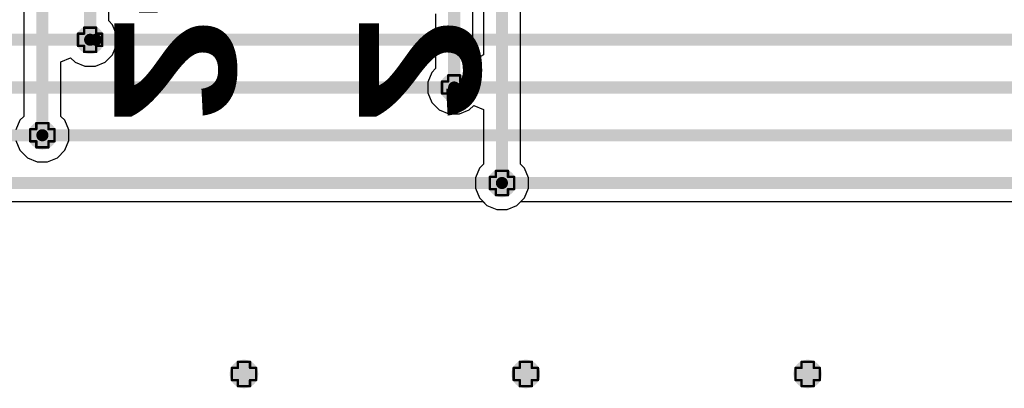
# Model space of a CAD drawing. Header units: inches. Extents: x -0.1 to 10.2, y 0 to 6.5.
# Tile 73 of 95: x 3.107 to 3.918, y 1.071 to 1.375. Entities that reach past the tile are written whole.
import ezdxf

# ---------------------------------------------------------------- set-up
doc = ezdxf.new("R2010")
doc.units = ezdxf.units.IN
doc.header["$MEASUREMENT"] = 0
for name, color, linetype in [('Bottom Layer', 5, 'Continuous'), ('Bottom Overlay', 54, 'Continuous'), ('Drill Drawing', 1, 'Continuous'), ('Top Layer', 1, 'Continuous'), ('Via Holes', 16, 'Continuous')]:
    doc.layers.add(name, color=color, linetype=linetype)
doc.styles.add('Arial Black_Bold', font='txt', dxfattribs={"height": 0.2})

msp = doc.modelspace()

# ---------------------------------------------------------------- hatches: boundary and pattern name
at = {"layer": 'Bottom Layer'}
h = msp.add_hatch(color=5, dxfattribs=at)
edge = h.paths.add_edge_path()
edge.add_arc((3.16457, 1.35827), 0.01181, 0, 360)
h = msp.add_hatch(color=5, dxfattribs=at)
edge = h.paths.add_edge_path()
edge.add_arc((3.46457, 1.3189), 0.01181, 0, 360)
h = msp.add_hatch(color=5, dxfattribs=at)
edge = h.paths.add_edge_path()
edge.add_arc((3.1252, 1.27953), 0.01181, 0, 360)
h = msp.add_hatch(color=5, dxfattribs=at)
edge = h.paths.add_edge_path()
edge.add_arc((3.50394, 1.24016), 0.01181, 0, 360)
h = msp.add_hatch(color=5, dxfattribs=at)
edge = h.paths.add_edge_path()
edge.add_arc((3.29134, 1.08268), 0.01181, 0, 360)
h = msp.add_hatch(color=5, dxfattribs=at)
edge = h.paths.add_edge_path()
edge.add_arc((3.52362, 1.08268), 0.01181, 0, 360)
h = msp.add_hatch(color=5, dxfattribs=at)
edge = h.paths.add_edge_path()
edge.add_arc((3.75591, 1.08268), 0.01181, 0, 360)
at = {"layer": 'Top Layer'}
h = msp.add_hatch(color=1, dxfattribs=at)
edge = h.paths.add_edge_path()
edge.add_arc((3.16457, 1.35827), 0.01181, 0, 360)
h = msp.add_hatch(color=1, dxfattribs=at)
edge = h.paths.add_edge_path()
edge.add_arc((3.46457, 1.3189), 0.01181, 0, 360)
h = msp.add_hatch(color=1, dxfattribs=at)
edge = h.paths.add_edge_path()
edge.add_arc((3.1252, 1.27953), 0.01181, 0, 360)
h = msp.add_hatch(color=1, dxfattribs=at)
edge = h.paths.add_edge_path()
edge.add_arc((3.50394, 1.24016), 0.01181, 0, 360)
h = msp.add_hatch(color=1, dxfattribs=at)
edge = h.paths.add_edge_path()
edge.add_arc((3.29134, 1.08268), 0.01181, 0, 360)
h = msp.add_hatch(color=1, dxfattribs=at)
edge = h.paths.add_edge_path()
edge.add_arc((3.52362, 1.08268), 0.01181, 0, 360)
h = msp.add_hatch(color=1, dxfattribs=at)
edge = h.paths.add_edge_path()
edge.add_arc((3.75591, 1.08268), 0.01181, 0, 360)
at = {"layer": 'Via Holes'}
h = msp.add_hatch(color=7, dxfattribs=at)
edge = h.paths.add_edge_path()
edge.add_arc((3.16457, 1.35827), 0.00591, 0, 360)
h = msp.add_hatch(color=7, dxfattribs=at)
edge = h.paths.add_edge_path()
edge.add_arc((3.46457, 1.3189), 0.00591, 0, 360)
h = msp.add_hatch(color=7, dxfattribs=at)
edge = h.paths.add_edge_path()
edge.add_arc((3.1252, 1.27953), 0.00591, 0, 360)
h = msp.add_hatch(color=7, dxfattribs=at)
edge = h.paths.add_edge_path()
edge.add_arc((3.50394, 1.24016), 0.00591, 0, 360)
h = msp.add_hatch(color=7, dxfattribs=at)
edge = h.paths.add_edge_path()
edge.add_arc((3.29134, 1.08268), 0.00591, 0, 360)
h = msp.add_hatch(color=7, dxfattribs=at)
edge = h.paths.add_edge_path()
edge.add_arc((3.52362, 1.08268), 0.00591, 0, 360)
h = msp.add_hatch(color=7, dxfattribs=at)
edge = h.paths.add_edge_path()
edge.add_arc((3.75591, 1.08268), 0.00591, 0, 360)

# ---------------------------------------------------------------- linework, layer by layer
at = {"layer": 'Bottom Layer'}
for p, q in [((3.1099, 1.88583), (3.1099, 1.29508)), ((3.48864, 1.88583), (3.48864, 1.34576)), ((3.51923, 1.25571), (3.51923, 1.88583)), ((3.47986, 1.342), (3.47986, 1.78346)), ((3.17986, 1.37382), (3.17986, 1.41892)), ((3.44927, 1.37955), (3.44927, 1.33445)), ((3.18306, 1.37062), (3.17986, 1.37382)), ((3.18638, 1.36261), (3.18306, 1.37062)), ((3.18638, 1.35393), (3.18638, 1.36261)), ((3.18306, 1.34591), (3.18638, 1.35393)), ((3.14049, 1.34018), (3.14849, 1.3435)), ((3.14049, 1.29508), (3.14049, 1.34018)), ((3.14849, 1.3435), (3.15221, 1.33978)), ((3.15221, 1.33978), (3.16023, 1.33646)), ((3.16891, 1.33646), (3.17692, 1.33978)), ((3.17692, 1.33978), (3.18306, 1.34591)), ((3.48064, 1.34148), (3.47986, 1.342)), ((3.48864, 1.34576), (3.48064, 1.34148)), ((3.16023, 1.33646), (3.16891, 1.33646)), ((3.44608, 1.33125), (3.44276, 1.32324)), ((3.44927, 1.33445), (3.44608, 1.33125)), ((3.44276, 1.32324), (3.44276, 1.31456)), ((3.44276, 1.31456), (3.44608, 1.30654)), ((3.44608, 1.30654), (3.45221, 1.30041)), ((3.45221, 1.30041), (3.46023, 1.29709)), ((3.4689, 1.29709), (3.47692, 1.30041)), ((3.47692, 1.30041), (3.48064, 1.30413)), ((3.48064, 1.30413), (3.48864, 1.30081)), ((3.48864, 1.30081), (3.48864, 1.25571)), ((3.10671, 1.29188), (3.10339, 1.28387)), ((3.1099, 1.29508), (3.10671, 1.29188)), ((3.14369, 1.29188), (3.14049, 1.29508)), ((3.14701, 1.28387), (3.14369, 1.29188)), ((3.46023, 1.29709), (3.4689, 1.29709)), ((3.14701, 1.27519), (3.14701, 1.28387)), ((3.10339, 1.27519), (3.10671, 1.26717)), ((3.14369, 1.26717), (3.14701, 1.27519)), ((3.10671, 1.26717), (3.11284, 1.26104)), ((3.13755, 1.26104), (3.14369, 1.26717)), ((3.11284, 1.26104), (3.12086, 1.25772)), ((3.12954, 1.25772), (3.13755, 1.26104)), ((3.12086, 1.25772), (3.12954, 1.25772)), ((3.48545, 1.25251), (3.48213, 1.2445)), ((3.48864, 1.25571), (3.48545, 1.25251)), ((3.52243, 1.25251), (3.51923, 1.25571)), ((3.52575, 1.2445), (3.52243, 1.25251)), ((3.48213, 1.2445), (3.48213, 1.23582)), ((3.52575, 1.23582), (3.52575, 1.2445)), ((3.48213, 1.23582), (3.48545, 1.2278)), ((3.52243, 1.2278), (3.52575, 1.23582)), ((3.48545, 1.2278), (3.49158, 1.22167)), ((3.51629, 1.22167), (3.52243, 1.2278)), ((3.49158, 1.22167), (3.4996, 1.21835)), ((3.4996, 1.21835), (3.50828, 1.21835)), ((3.50828, 1.21835), (3.51629, 1.22167))]:
    msp.add_line(p, q, dxfattribs=at)
at = {"layer": 'Bottom Layer', "const_width": 0.01}
for points in [[(3.1252, 1.27953), (3.1252, 1.88583)], [(3.50394, 1.24016), (3.50394, 1.88583)], [(3.16457, 1.35827), (3.16457, 1.78346)], [(3.46457, 1.3189), (3.46457, 1.78346)]]:
    msp.add_lwpolyline(points, dxfattribs=at)
at = {"layer": 'Bottom Layer', "const_width": 0.005}
for points in [[(3.16207, 1.35827, 1), (3.16707, 1.35827, 1)], [(3.46207, 1.3189, 1), (3.46707, 1.3189, 1)], [(3.1227, 1.27953, 1), (3.1277, 1.27953, 1)], [(3.50144, 1.24016, 1), (3.50644, 1.24016, 1)]]:
    msp.add_lwpolyline(points, format="xyb", close=True, dxfattribs=at)
at = {"layer": 'Drill Drawing', "const_width": 0.002}
for points in [[(3.15457, 1.35327), (3.15457, 1.36327)], [(3.15457, 1.36327), (3.15957, 1.36327)], [(3.15957, 1.36327), (3.15957, 1.36827)], [(3.15957, 1.36827), (3.16957, 1.36827)], [(3.16957, 1.36327), (3.16957, 1.36827)], [(3.16957, 1.36327), (3.17457, 1.36327)], [(3.17457, 1.35327), (3.17457, 1.36327)], [(3.15457, 1.35327), (3.15957, 1.35327)], [(3.15957, 1.34827), (3.15957, 1.35327)], [(3.15957, 1.34827), (3.16957, 1.34827)], [(3.16957, 1.35327), (3.17457, 1.35327)], [(3.16957, 1.34827), (3.16957, 1.35327)], [(3.45457, 1.3139), (3.45457, 1.3239)], [(3.45457, 1.3239), (3.45957, 1.3239)], [(3.45957, 1.3239), (3.45957, 1.3289)], [(3.45957, 1.3289), (3.46957, 1.3289)], [(3.46957, 1.3239), (3.46957, 1.3289)], [(3.46957, 1.3239), (3.47457, 1.3239)], [(3.47457, 1.3139), (3.47457, 1.3239)], [(3.45457, 1.3139), (3.45957, 1.3139)], [(3.45957, 1.3089), (3.45957, 1.3139)], [(3.46957, 1.3139), (3.47457, 1.3139)], [(3.46957, 1.3089), (3.46957, 1.3139)], [(3.45957, 1.3089), (3.46957, 1.3089)], [(3.1202, 1.28453), (3.1202, 1.28953)], [(3.1202, 1.28953), (3.1302, 1.28953)], [(3.1302, 1.28453), (3.1302, 1.28953)], [(3.1152, 1.27453), (3.1152, 1.28453)], [(3.1152, 1.28453), (3.1202, 1.28453)], [(3.1302, 1.28453), (3.1352, 1.28453)], [(3.1352, 1.27453), (3.1352, 1.28453)], [(3.1152, 1.27453), (3.1202, 1.27453)], [(3.1202, 1.26953), (3.1202, 1.27453)], [(3.1302, 1.27453), (3.1352, 1.27453)], [(3.1302, 1.26953), (3.1302, 1.27453)], [(3.1202, 1.26953), (3.1302, 1.26953)], [(3.49894, 1.24516), (3.49894, 1.25016)], [(3.49894, 1.25016), (3.50894, 1.25016)], [(3.50894, 1.24516), (3.50894, 1.25016)], [(3.49394, 1.23516), (3.49394, 1.24516)], [(3.49394, 1.24516), (3.49894, 1.24516)], [(3.50894, 1.24516), (3.51394, 1.24516)], [(3.51394, 1.23516), (3.51394, 1.24516)], [(3.49394, 1.23516), (3.49894, 1.23516)], [(3.49894, 1.23016), (3.49894, 1.23516)], [(3.50894, 1.23516), (3.51394, 1.23516)], [(3.50894, 1.23016), (3.50894, 1.23516)], [(3.49894, 1.23016), (3.50894, 1.23016)], [(3.28134, 1.07768), (3.28134, 1.08768)], [(3.28134, 1.08768), (3.28634, 1.08768)], [(3.28634, 1.08768), (3.28634, 1.09268)], [(3.28634, 1.09268), (3.29634, 1.09268)], [(3.29634, 1.08768), (3.29634, 1.09268)], [(3.29634, 1.08768), (3.30134, 1.08768)], [(3.30134, 1.07768), (3.30134, 1.08768)], [(3.51362, 1.07768), (3.51362, 1.08768)], [(3.51362, 1.08768), (3.51862, 1.08768)], [(3.51862, 1.08768), (3.51862, 1.09268)], [(3.51862, 1.09268), (3.52862, 1.09268)], [(3.52862, 1.08768), (3.52862, 1.09268)], [(3.52862, 1.08768), (3.53362, 1.08768)], [(3.53362, 1.07768), (3.53362, 1.08768)], [(3.74591, 1.07768), (3.74591, 1.08768)], [(3.74591, 1.08768), (3.75091, 1.08768)], [(3.75091, 1.08768), (3.75091, 1.09268)], [(3.75091, 1.09268), (3.76091, 1.09268)], [(3.76091, 1.08768), (3.76091, 1.09268)], [(3.76091, 1.08768), (3.76591, 1.08768)], [(3.76591, 1.07768), (3.76591, 1.08768)], [(3.28134, 1.07768), (3.28634, 1.07768)], [(3.28634, 1.07268), (3.28634, 1.07768)], [(3.28634, 1.07268), (3.29634, 1.07268)], [(3.29634, 1.07768), (3.30134, 1.07768)], [(3.29634, 1.07268), (3.29634, 1.07768)], [(3.51362, 1.07768), (3.51862, 1.07768)], [(3.51862, 1.07268), (3.51862, 1.07768)], [(3.51862, 1.07268), (3.52862, 1.07268)], [(3.52862, 1.07768), (3.53362, 1.07768)], [(3.52862, 1.07268), (3.52862, 1.07768)], [(3.74591, 1.07768), (3.75091, 1.07768)], [(3.75091, 1.07268), (3.75091, 1.07768)], [(3.75091, 1.07268), (3.76091, 1.07268)], [(3.76091, 1.07768), (3.76591, 1.07768)], [(3.76091, 1.07268), (3.76091, 1.07768)]]:
    msp.add_lwpolyline(points, dxfattribs=at)
at = {"layer": 'Drill Drawing', "const_width": 0.001}
for points in [[(3.15407, 1.36327, 1), (3.15507, 1.36327, 1)], [(3.15407, 1.36327, 1), (3.15507, 1.36327, 1)], [(3.15907, 1.36827, 1), (3.16007, 1.36827, 1)], [(3.15907, 1.36827, 1), (3.16007, 1.36827, 1)], [(3.15907, 1.36327, 1), (3.16007, 1.36327, 1)], [(3.15907, 1.36327, 1), (3.16007, 1.36327, 1)], [(3.16907, 1.36827, 1), (3.17007, 1.36827, 1)], [(3.16907, 1.36827, 1), (3.17007, 1.36827, 1)], [(3.16907, 1.36327, 1), (3.17007, 1.36327, 1)], [(3.16907, 1.36327, 1), (3.17007, 1.36327, 1)], [(3.17407, 1.36327, 1), (3.17507, 1.36327, 1)], [(3.17407, 1.36327, 1), (3.17507, 1.36327, 1)], [(3.15407, 1.35327, 1), (3.15507, 1.35327, 1)], [(3.15407, 1.35327, 1), (3.15507, 1.35327, 1)], [(3.15907, 1.35327, 1), (3.16007, 1.35327, 1)], [(3.15907, 1.35327, 1), (3.16007, 1.35327, 1)], [(3.15907, 1.34827, 1), (3.16007, 1.34827, 1)], [(3.15907, 1.34827, 1), (3.16007, 1.34827, 1)], [(3.16907, 1.35327, 1), (3.17007, 1.35327, 1)], [(3.16907, 1.35327, 1), (3.17007, 1.35327, 1)], [(3.16907, 1.34827, 1), (3.17007, 1.34827, 1)], [(3.16907, 1.34827, 1), (3.17007, 1.34827, 1)], [(3.17407, 1.35327, 1), (3.17507, 1.35327, 1)], [(3.17407, 1.35327, 1), (3.17507, 1.35327, 1)], [(3.45407, 1.3239, 1), (3.45507, 1.3239, 1)], [(3.45407, 1.3239, 1), (3.45507, 1.3239, 1)], [(3.45907, 1.3289, 1), (3.46007, 1.3289, 1)], [(3.45907, 1.3289, 1), (3.46007, 1.3289, 1)], [(3.45907, 1.3239, 1), (3.46007, 1.3239, 1)], [(3.45907, 1.3239, 1), (3.46007, 1.3239, 1)], [(3.46907, 1.3289, 1), (3.47007, 1.3289, 1)], [(3.46907, 1.3289, 1), (3.47007, 1.3289, 1)], [(3.46907, 1.3239, 1), (3.47007, 1.3239, 1)], [(3.46907, 1.3239, 1), (3.47007, 1.3239, 1)], [(3.47407, 1.3239, 1), (3.47507, 1.3239, 1)], [(3.47407, 1.3239, 1), (3.47507, 1.3239, 1)], [(3.45407, 1.3139, 1), (3.45507, 1.3139, 1)], [(3.45407, 1.3139, 1), (3.45507, 1.3139, 1)], [(3.45907, 1.3139, 1), (3.46007, 1.3139, 1)], [(3.45907, 1.3139, 1), (3.46007, 1.3139, 1)], [(3.46907, 1.3139, 1), (3.47007, 1.3139, 1)], [(3.46907, 1.3139, 1), (3.47007, 1.3139, 1)], [(3.47407, 1.3139, 1), (3.47507, 1.3139, 1)], [(3.47407, 1.3139, 1), (3.47507, 1.3139, 1)], [(3.45907, 1.3089, 1), (3.46007, 1.3089, 1)], [(3.45907, 1.3089, 1), (3.46007, 1.3089, 1)], [(3.46907, 1.3089, 1), (3.47007, 1.3089, 1)], [(3.46907, 1.3089, 1), (3.47007, 1.3089, 1)], [(3.1197, 1.28953, 1), (3.1207, 1.28953, 1)], [(3.1197, 1.28953, 1), (3.1207, 1.28953, 1)], [(3.1297, 1.28953, 1), (3.1307, 1.28953, 1)], [(3.1297, 1.28953, 1), (3.1307, 1.28953, 1)], [(3.1147, 1.28453, 1), (3.1157, 1.28453, 1)], [(3.1147, 1.28453, 1), (3.1157, 1.28453, 1)], [(3.1197, 1.28453, 1), (3.1207, 1.28453, 1)], [(3.1197, 1.28453, 1), (3.1207, 1.28453, 1)], [(3.1297, 1.28453, 1), (3.1307, 1.28453, 1)], [(3.1297, 1.28453, 1), (3.1307, 1.28453, 1)], [(3.1347, 1.28453, 1), (3.1357, 1.28453, 1)], [(3.1347, 1.28453, 1), (3.1357, 1.28453, 1)], [(3.1147, 1.27453, 1), (3.1157, 1.27453, 1)], [(3.1147, 1.27453, 1), (3.1157, 1.27453, 1)], [(3.1197, 1.27453, 1), (3.1207, 1.27453, 1)], [(3.1197, 1.27453, 1), (3.1207, 1.27453, 1)], [(3.1297, 1.27453, 1), (3.1307, 1.27453, 1)], [(3.1297, 1.27453, 1), (3.1307, 1.27453, 1)], [(3.1347, 1.27453, 1), (3.1357, 1.27453, 1)], [(3.1347, 1.27453, 1), (3.1357, 1.27453, 1)], [(3.1197, 1.26953, 1), (3.1207, 1.26953, 1)], [(3.1197, 1.26953, 1), (3.1207, 1.26953, 1)], [(3.1297, 1.26953, 1), (3.1307, 1.26953, 1)], [(3.1297, 1.26953, 1), (3.1307, 1.26953, 1)], [(3.49844, 1.25016, 1), (3.49944, 1.25016, 1)], [(3.49844, 1.25016, 1), (3.49944, 1.25016, 1)], [(3.50844, 1.25016, 1), (3.50944, 1.25016, 1)], [(3.50844, 1.25016, 1), (3.50944, 1.25016, 1)], [(3.49344, 1.24516, 1), (3.49444, 1.24516, 1)], [(3.49344, 1.24516, 1), (3.49444, 1.24516, 1)], [(3.49844, 1.24516, 1), (3.49944, 1.24516, 1)], [(3.49844, 1.24516, 1), (3.49944, 1.24516, 1)], [(3.50844, 1.24516, 1), (3.50944, 1.24516, 1)], [(3.50844, 1.24516, 1), (3.50944, 1.24516, 1)], [(3.51344, 1.24516, 1), (3.51444, 1.24516, 1)], [(3.51344, 1.24516, 1), (3.51444, 1.24516, 1)], [(3.49344, 1.23516, 1), (3.49444, 1.23516, 1)], [(3.49344, 1.23516, 1), (3.49444, 1.23516, 1)], [(3.49844, 1.23516, 1), (3.49944, 1.23516, 1)], [(3.49844, 1.23516, 1), (3.49944, 1.23516, 1)], [(3.50844, 1.23516, 1), (3.50944, 1.23516, 1)], [(3.50844, 1.23516, 1), (3.50944, 1.23516, 1)], [(3.51344, 1.23516, 1), (3.51444, 1.23516, 1)], [(3.51344, 1.23516, 1), (3.51444, 1.23516, 1)], [(3.49844, 1.23016, 1), (3.49944, 1.23016, 1)], [(3.49844, 1.23016, 1), (3.49944, 1.23016, 1)], [(3.50844, 1.23016, 1), (3.50944, 1.23016, 1)], [(3.50844, 1.23016, 1), (3.50944, 1.23016, 1)], [(3.28084, 1.08768, 1), (3.28184, 1.08768, 1)], [(3.28084, 1.08768, 1), (3.28184, 1.08768, 1)], [(3.28584, 1.09268, 1), (3.28684, 1.09268, 1)], [(3.28584, 1.09268, 1), (3.28684, 1.09268, 1)], [(3.28584, 1.08768, 1), (3.28684, 1.08768, 1)], [(3.28584, 1.08768, 1), (3.28684, 1.08768, 1)], [(3.29584, 1.09268, 1), (3.29684, 1.09268, 1)], [(3.29584, 1.09268, 1), (3.29684, 1.09268, 1)], [(3.29584, 1.08768, 1), (3.29684, 1.08768, 1)], [(3.29584, 1.08768, 1), (3.29684, 1.08768, 1)], [(3.30084, 1.08768, 1), (3.30184, 1.08768, 1)], [(3.30084, 1.08768, 1), (3.30184, 1.08768, 1)], [(3.51312, 1.08768, 1), (3.51412, 1.08768, 1)], [(3.51312, 1.08768, 1), (3.51412, 1.08768, 1)], [(3.51812, 1.09268, 1), (3.51912, 1.09268, 1)], [(3.51812, 1.09268, 1), (3.51912, 1.09268, 1)], [(3.51812, 1.08768, 1), (3.51912, 1.08768, 1)], [(3.51812, 1.08768, 1), (3.51912, 1.08768, 1)], [(3.52812, 1.09268, 1), (3.52912, 1.09268, 1)], [(3.52812, 1.09268, 1), (3.52912, 1.09268, 1)], [(3.52812, 1.08768, 1), (3.52912, 1.08768, 1)], [(3.52812, 1.08768, 1), (3.52912, 1.08768, 1)], [(3.53312, 1.08768, 1), (3.53412, 1.08768, 1)], [(3.53312, 1.08768, 1), (3.53412, 1.08768, 1)], [(3.74541, 1.08768, 1), (3.74641, 1.08768, 1)], [(3.74541, 1.08768, 1), (3.74641, 1.08768, 1)], [(3.75041, 1.09268, 1), (3.75141, 1.09268, 1)], [(3.75041, 1.09268, 1), (3.75141, 1.09268, 1)], [(3.75041, 1.08768, 1), (3.75141, 1.08768, 1)], [(3.75041, 1.08768, 1), (3.75141, 1.08768, 1)], [(3.76041, 1.09268, 1), (3.76141, 1.09268, 1)], [(3.76041, 1.09268, 1), (3.76141, 1.09268, 1)], [(3.76041, 1.08768, 1), (3.76141, 1.08768, 1)], [(3.76041, 1.08768, 1), (3.76141, 1.08768, 1)], [(3.76541, 1.08768, 1), (3.76641, 1.08768, 1)], [(3.76541, 1.08768, 1), (3.76641, 1.08768, 1)], [(3.28084, 1.07768, 1), (3.28184, 1.07768, 1)], [(3.28084, 1.07768, 1), (3.28184, 1.07768, 1)], [(3.28584, 1.07768, 1), (3.28684, 1.07768, 1)], [(3.28584, 1.07768, 1), (3.28684, 1.07768, 1)], [(3.28584, 1.07268, 1), (3.28684, 1.07268, 1)], [(3.28584, 1.07268, 1), (3.28684, 1.07268, 1)], [(3.29584, 1.07768, 1), (3.29684, 1.07768, 1)], [(3.29584, 1.07768, 1), (3.29684, 1.07768, 1)], [(3.29584, 1.07268, 1), (3.29684, 1.07268, 1)], [(3.29584, 1.07268, 1), (3.29684, 1.07268, 1)], [(3.30084, 1.07768, 1), (3.30184, 1.07768, 1)], [(3.30084, 1.07768, 1), (3.30184, 1.07768, 1)], [(3.51312, 1.07768, 1), (3.51412, 1.07768, 1)], [(3.51312, 1.07768, 1), (3.51412, 1.07768, 1)], [(3.51812, 1.07768, 1), (3.51912, 1.07768, 1)], [(3.51812, 1.07768, 1), (3.51912, 1.07768, 1)], [(3.51812, 1.07268, 1), (3.51912, 1.07268, 1)], [(3.51812, 1.07268, 1), (3.51912, 1.07268, 1)], [(3.52812, 1.07768, 1), (3.52912, 1.07768, 1)], [(3.52812, 1.07768, 1), (3.52912, 1.07768, 1)], [(3.52812, 1.07268, 1), (3.52912, 1.07268, 1)], [(3.52812, 1.07268, 1), (3.52912, 1.07268, 1)], [(3.53312, 1.07768, 1), (3.53412, 1.07768, 1)], [(3.53312, 1.07768, 1), (3.53412, 1.07768, 1)], [(3.74541, 1.07768, 1), (3.74641, 1.07768, 1)], [(3.74541, 1.07768, 1), (3.74641, 1.07768, 1)], [(3.75041, 1.07768, 1), (3.75141, 1.07768, 1)], [(3.75041, 1.07768, 1), (3.75141, 1.07768, 1)], [(3.75041, 1.07268, 1), (3.75141, 1.07268, 1)], [(3.75041, 1.07268, 1), (3.75141, 1.07268, 1)], [(3.76041, 1.07768, 1), (3.76141, 1.07768, 1)], [(3.76041, 1.07768, 1), (3.76141, 1.07768, 1)], [(3.76041, 1.07268, 1), (3.76141, 1.07268, 1)], [(3.76041, 1.07268, 1), (3.76141, 1.07268, 1)], [(3.76541, 1.07768, 1), (3.76641, 1.07768, 1)], [(3.76541, 1.07768, 1), (3.76641, 1.07768, 1)]]:
    msp.add_lwpolyline(points, format="xyb", close=True, dxfattribs=at)
at = {"layer": 'Top Layer'}
for p, q in [((2.57461, 1.22486), (3.48839, 1.22486)), ((3.48839, 1.22486), (3.49158, 1.22167)), ((3.49158, 1.22167), (3.4996, 1.21835)), ((3.4996, 1.21835), (3.50828, 1.21835)), ((3.50828, 1.21835), (3.51629, 1.22167)), ((3.51629, 1.22167), (3.51949, 1.22486)), ((3.51949, 1.22486), (4.43327, 1.22486))]:
    msp.add_line(p, q, dxfattribs=at)
at = {"layer": 'Top Layer', "const_width": 0.01}
for points in [[(2.22441, 1.35827), (3.16929, 1.35827)], [(3.16929, 1.35827), (4.10945, 1.35827)], [(2.51968, 1.3189), (3.46457, 1.3189)], [(3.46457, 1.3189), (4.40945, 1.3189)], [(2.18031, 1.27953), (3.1252, 1.27953)], [(3.1252, 1.27953), (4.07008, 1.27953)], [(2.55905, 1.24016), (3.50394, 1.24016)], [(3.50394, 1.24016), (4.44882, 1.24016)]]:
    msp.add_lwpolyline(points, dxfattribs=at)
at = {"layer": 'Top Layer', "const_width": 0.005}
for points in [[(3.16679, 1.35827, 1), (3.17179, 1.35827, 1)], [(3.16679, 1.35827, 1), (3.17179, 1.35827, 1)], [(3.46207, 1.3189, 1), (3.46707, 1.3189, 1)], [(3.46207, 1.3189, 1), (3.46707, 1.3189, 1)], [(3.1227, 1.27953, 1), (3.1277, 1.27953, 1)], [(3.1227, 1.27953, 1), (3.1277, 1.27953, 1)], [(3.50144, 1.24016, 1), (3.50644, 1.24016, 1)], [(3.50144, 1.24016, 1), (3.50644, 1.24016, 1)]]:
    msp.add_lwpolyline(points, format="xyb", close=True, dxfattribs=at)

# ---------------------------------------------------------------- texts
at = {"layer": 'Bottom Overlay', "style": 'Arial Black_Bold', "text_generation_flag": 2}
for s, p in [('24', (3.18446, 1.28924)), ('23', (3.38619, 1.28924))]:
    msp.add_text(s, height=0.1, rotation=270, dxfattribs=at).set_placement(p)

doc.saveas('drawing.dxf')
